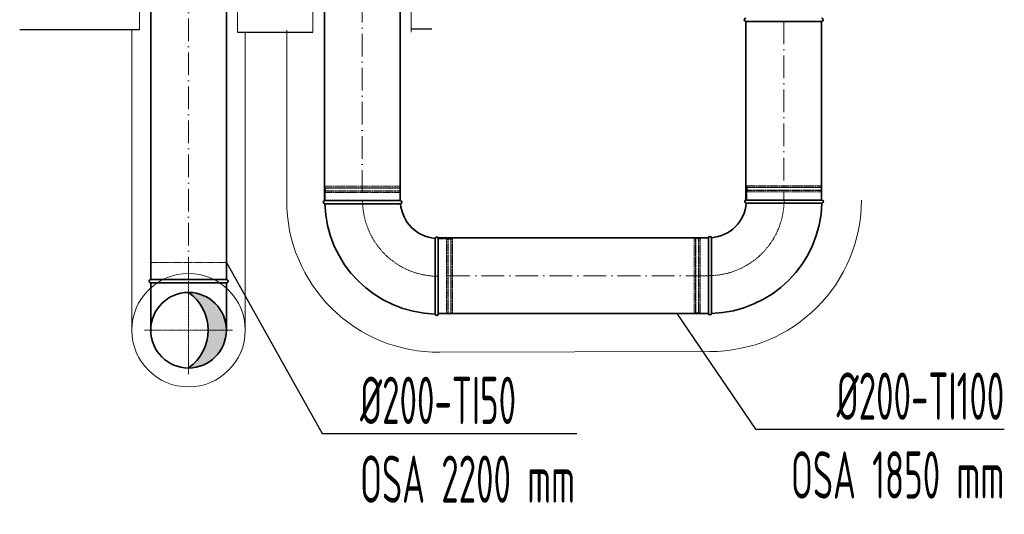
# Model space of a CAD drawing. Header units: millimetres. Extents: x -118717 to 8962, y 22910 to 145283.
# Tile 184 of 193: x -16883 to -14279, y 107785 to 109093. Entities that reach past the tile are written whole.
import ezdxf

# ---------------------------------------------------------------- set-up
doc = ezdxf.new("R2010")
doc.units = ezdxf.units.MM
for name, pattern in [('ACAD_ISO02W100', [15, 12, -3]), ('ACAD_ISO10W100', [18, 12, -3, 0, -3]), ('phl_thick', [0])]:
    doc.linetypes.add(name, pattern=pattern)
for name, color, linetype, lineweight in [('VZT_01 SUP (PŘÍVOD) - OBRYS', 5, 'Continuous', 35), ('VZT_02 SUP (PŘÍVOD) - OSA', 5, 'ACAD_ISO10W100', 5), ('VZT_13 EHA (VÝFUK) - OBRYS', 14, 'Continuous', 35), ('VZT_14 EHA (VÝFUK) - OSA', 14, 'ACAD_ISO10W100', 5), ('VZT_60_KOTY - DIMENZE', 7, 'Continuous', 5), ('VZT_IZOLACE - TEPELNÁ', 6, 'IZOLACE TEPELNA', 13)]:
    doc.layers.add(name, color=color, linetype=linetype, lineweight=lineweight)
doc.layers.add('VZT_03 SUP (PŘÍVOD) - NETISK', color=8, linetype='ACAD_ISO02W100', lineweight=5, plot=False)
doc.layers.add('VZT_15 EHA (VÝFUK) - NETISK', color=8, linetype='ACAD_ISO02W100', lineweight=5, plot=False)
doc.styles.add('EVORA_125', font='isocp.shx', dxfattribs={"width": 0.6, "height": 125})
doc.styles.get("Standard").update_dxf_attribs({"font": 'arial.ttf'})
doc.linetypes.add('IZOLACE TEPELNA', pattern='A,12.7,-1.5,["T",Standard,S=2.54,R=0,X=0,Y=-1.27],-3', length=17.2)

msp = doc.modelspace()

# ---------------------------------------------------------------- hatches: boundary and pattern name
at = {"layer": 'VZT_13 EHA (VÝFUK) - OBRYS'}
h = msp.add_hatch(color=256, dxfattribs=at)
h.dxf.hatch_style = 1
h.paths.add_polyline_path([(-16436.4, 108172, 0.242708), (-16384.8, 108272), (-16336.4, 108272, -0.414214)])
h.paths.add_polyline_path([(-16336.4, 108272), (-16384.8, 108272, 0.242708), (-16436.4, 108372, -0.414214)])

# ---------------------------------------------------------------- linework, layer by layer
for p, q in [((-16882.9, 109067.3), (-16566.4, 109067.3)), ((-16307.1, 109060.3), (-16107.5, 109060.3)), ((-15847.5, 109069.3), (-15792.9, 109069.3))]:
    msp.add_line(p, q)
msp.add_circle((-16436.4, 108272), 100)
at = {"layer": 'VZT_01 SUP (PŘÍVOD) - OBRYS'}
for p, q in [((-14962.5, 109088.7), (-14762.5, 109088.7)), ((-15876, 108614.6), (-16076, 108614.6)), ((-15975.9, 108606.6), (-16076, 108606.6)), ((-14761.4, 108616.2), (-14961.4, 108616.2)), ((-14861.4, 108608.2), (-14761.4, 108608.2)), ((-15776, 108314.6), (-15776, 108514.6)), ((-15061.4, 108516.2), (-15061.4, 108316.2)), ((-15784, 108414.6), (-15784, 108314.6)), ((-15053.4, 108416.3), (-15053.4, 108316.2))]:
    msp.add_line(p, q, dxfattribs=at)
for points in [[(-16076.8, 108614.6), (-16076.8, 109506.3)], [(-15876.8, 108614.6), (-15876.8, 109506.3)], [(-14962.5, 108616.2), (-14962.5, 109088.7)], [(-14762.5, 108616.2), (-14762.5, 109088.7)], [(-15776, 108516.2), (-15061.4, 108516.2)], [(-15776, 108316.2), (-15061.4, 108316.2)]]:
    msp.add_lwpolyline(points, dxfattribs=at)
for centre, radius, start, end in [((-14962.5, 109093.2), 4.5, 90, 270), ((-14762.5, 109093.2), 4.5, 270, 90), ((-16076, 108610.6), 4, 90, 270), ((-15776, 108614.6), 300, 181.5281, 268.4719), ((-15876, 108610.6), 4, 274.5812, 90), ((-15776, 108614.6), 100, 184.5812, 265.4188), ((-15061.4, 108616.2), 300, 271.5281, 358.4719), ((-15061.4, 108616.2), 100, 274.5812, 355.4188), ((-14961.4, 108612.2), 4, 90, 265.4188), ((-14761.4, 108612.2), 4, 270, 90), ((-15780, 108514.6), 4, 0, 175.4188), ((-15057.4, 108516.2), 4, 4.5812, 180), ((-15780, 108314.6), 4, 180, 0), ((-15057.4, 108316.2), 4, 180, 0)]:
    msp.add_arc(centre, radius, start, end, dxfattribs=at)
for points, knots in [([(-15875.7, 108606.6), (-15875.7, 108606.6), (-15877.9, 108606.6), (-15886.9, 108606.6), (-15893.8, 108606.6), (-15911.6, 108606.6), (-15922.3, 108606.6), (-15946, 108606.6), (-15958.8, 108606.6), (-15973.2, 108606.6), (-15974.6, 108606.6), (-15975.9, 108606.6)], [315.294186, 315.294186, 315.294186, 315.294186, 351.735982, 351.735982, 390.710875, 390.710875, 429.832624, 429.832624, 468.991563, 468.991563, 473.053633, 473.053633, 473.053633, 473.053633]), ([(-14861.4, 108608.2), (-14874.1, 108608.2), (-14886.6, 108608.2), (-14910.4, 108608.2), (-14921.5, 108608.2), (-14940.4, 108608.2), (-14947.9, 108608.2), (-14958.5, 108608.2), (-14961.3, 108608.2), (-14961.7, 108608.2), (-14961.7, 108608.2), (-14961.7, 108608.2)], [157.533456, 157.533456, 157.533456, 157.533456, 195.393508, 195.393508, 234.551342, 234.551342, 273.721472, 273.721472, 312.806301, 312.806301, 315.294186, 315.294186, 315.294186, 315.294186]), ([(-15784, 108414.6), (-15784, 108427.2), (-15784, 108439.8), (-15784, 108463.6), (-15784, 108474.7), (-15784, 108493.6), (-15784, 108501.1), (-15784, 108511.6), (-15784, 108514.5), (-15784, 108514.9), (-15784, 108514.9), (-15784, 108514.9)], [157.533456, 157.533456, 157.533456, 157.533456, 195.393508, 195.393508, 234.551342, 234.551342, 273.721472, 273.721472, 312.806301, 312.806301, 315.294186, 315.294186, 315.294186, 315.294186]), ([(-15053.4, 108516.5), (-15053.4, 108516.5), (-15053.4, 108514.3), (-15053.4, 108505.4), (-15053.4, 108498.4), (-15053.4, 108480.6), (-15053.4, 108470), (-15053.4, 108446.2), (-15053.4, 108433.4), (-15053.4, 108419), (-15053.4, 108417.7), (-15053.4, 108416.3)], [315.294186, 315.294186, 315.294186, 315.294186, 351.735982, 351.735982, 390.710875, 390.710875, 429.832624, 429.832624, 468.991563, 468.991563, 473.053633, 473.053633, 473.053633, 473.053633])]:
    msp.add_open_spline(points, degree=3, knots=knots, dxfattribs=at)
at = {"layer": 'VZT_02 SUP (PŘÍVOD) - OSA', "ltscale": 5}
for points in [[(-15976.8, 109506.3), (-15976.8, 108614.6)], [(-14862.5, 109088.7), (-14862.5, 108616.2)], [(-15061.4, 108416.2), (-15776, 108416.2)]]:
    msp.add_lwpolyline(points, dxfattribs=at)
at = {"layer": 'VZT_02 SUP (PŘÍVOD) - OSA', "ltscale": 0.3}
for points in [[(-15976, 108614.6), (-15976, 108614.6, 0.414214), (-15776, 108414.6), (-15776, 108414.6)], [(-15061.4, 108416.2), (-15061.4, 108416.2, 0.414214), (-14861.4, 108616.2), (-14861.4, 108616.2)]]:
    msp.add_lwpolyline(points, format="xyb", dxfattribs=at)
at = {"layer": 'VZT_03 SUP (PŘÍVOD) - NETISK', "ltscale": 0.4}
for p, q in [((-15876, 108648.1), (-16076, 108648.1)), ((-16076, 108647.6), (-16076, 108648.1)), ((-15876, 108647.6), (-16076, 108647.6)), ((-15876, 108640.6), (-16076, 108640.6)), ((-16076, 108640.1), (-16076, 108640.6)), ((-15876, 108640.1), (-16076, 108640.1)), ((-15877, 108652.6), (-16075, 108652.6)), ((-16075, 108648.6), (-16075, 108652.6)), ((-15877, 108648.6), (-16075, 108648.6)), ((-15877, 108636.6), (-16075, 108636.6)), ((-16075, 108614.6), (-16075, 108636.6)), ((-16074, 108648.1), (-16074, 108648.6)), ((-16074, 108640.6), (-16074, 108647.6)), ((-16074, 108636.6), (-16074, 108640.1)), ((-15878, 108648.1), (-15878, 108648.6)), ((-15878, 108640.6), (-15878, 108647.6)), ((-15878, 108636.6), (-15878, 108640.1)), ((-15877, 108648.6), (-15877, 108652.6)), ((-15877, 108614.6), (-15877, 108636.6)), ((-15876, 108647.6), (-15876, 108648.1)), ((-15876, 108640.1), (-15876, 108640.6)), ((-14961.4, 108649.7), (-14761.4, 108649.7)), ((-14961.4, 108649.7), (-14961.4, 108649.2)), ((-14961.4, 108649.2), (-14761.4, 108649.2)), ((-14961.4, 108642.2), (-14761.4, 108642.2)), ((-14961.4, 108642.2), (-14961.4, 108641.7)), ((-14961.4, 108641.7), (-14761.4, 108641.7)), ((-14960.4, 108654.2), (-14762.4, 108654.2)), ((-14960.4, 108654.2), (-14960.4, 108650.2)), ((-14960.4, 108650.2), (-14762.4, 108650.2)), ((-14960.4, 108638.2), (-14762.4, 108638.2)), ((-14960.4, 108638.2), (-14960.4, 108616.2)), ((-14959.4, 108650.2), (-14959.4, 108649.7)), ((-14959.4, 108649.2), (-14959.4, 108642.2)), ((-14959.4, 108641.7), (-14959.4, 108638.2)), ((-14763.4, 108650.2), (-14763.4, 108649.7)), ((-14763.4, 108649.2), (-14763.4, 108642.2)), ((-14763.4, 108641.7), (-14763.4, 108638.2)), ((-14762.4, 108654.2), (-14762.4, 108650.2)), ((-14762.4, 108638.2), (-14762.4, 108616.2)), ((-14761.4, 108649.7), (-14761.4, 108649.2)), ((-14761.4, 108642.2), (-14761.4, 108641.7)), ((-15754, 108513.6), (-15776, 108513.6)), ((-15754, 108513.6), (-15754, 108315.6)), ((-15750.5, 108512.6), (-15754, 108512.6)), ((-15750.5, 108514.6), (-15750.5, 108314.6)), ((-15750, 108514.6), (-15750.5, 108514.6)), ((-15750, 108514.6), (-15750, 108314.6)), ((-15743, 108512.6), (-15750, 108512.6)), ((-15743, 108514.6), (-15743, 108314.6)), ((-15742.5, 108514.6), (-15743, 108514.6)), ((-15742.5, 108514.6), (-15742.5, 108314.6)), ((-15742, 108512.6), (-15742.5, 108512.6)), ((-15742, 108513.6), (-15742, 108315.6)), ((-15738, 108513.6), (-15742, 108513.6)), ((-15738, 108513.6), (-15738, 108315.6)), ((-15099.4, 108515.2), (-15099.4, 108317.2)), ((-15095.4, 108515.2), (-15099.4, 108515.2)), ((-15095.4, 108515.2), (-15095.4, 108317.2)), ((-15094.9, 108514.2), (-15095.4, 108514.2)), ((-15094.9, 108516.2), (-15094.9, 108316.2)), ((-15094.4, 108516.2), (-15094.9, 108516.2)), ((-15094.4, 108516.2), (-15094.4, 108316.2)), ((-15087.4, 108514.2), (-15094.4, 108514.2)), ((-15087.4, 108516.2), (-15087.4, 108316.2)), ((-15086.9, 108516.2), (-15087.4, 108516.2)), ((-15086.9, 108516.2), (-15086.9, 108316.2)), ((-15083.4, 108514.2), (-15086.9, 108514.2)), ((-15083.4, 108515.2), (-15083.4, 108317.2)), ((-15061.4, 108515.2), (-15083.4, 108515.2)), ((-15094.9, 108318.2), (-15095.4, 108318.2)), ((-15087.4, 108318.2), (-15094.4, 108318.2)), ((-15083.4, 108318.2), (-15086.9, 108318.2)), ((-15754, 108315.6), (-15776, 108315.6)), ((-15750.5, 108316.6), (-15754, 108316.6)), ((-15750, 108314.6), (-15750.5, 108314.6)), ((-15743, 108316.6), (-15750, 108316.6)), ((-15742.5, 108314.6), (-15743, 108314.6)), ((-15742, 108316.6), (-15742.5, 108316.6)), ((-15738, 108315.6), (-15742, 108315.6)), ((-15095.4, 108317.2), (-15099.4, 108317.2)), ((-15094.4, 108316.2), (-15094.9, 108316.2)), ((-15086.9, 108316.2), (-15087.4, 108316.2)), ((-15061.4, 108317.2), (-15083.4, 108317.2))]:
    msp.add_line(p, q, dxfattribs=at)
at = {"layer": 'VZT_13 EHA (VÝFUK) - OBRYS'}
for points in [[(-16536.4, 109446.5), (-16536.4, 108406)], [(-16336.4, 109446.5), (-16336.4, 108406)], [(-16336.4, 108406), (-16536.4, 108406)], [(-16536.4, 108272), (-16536.4, 108397)], [(-16336.4, 108397), (-16536.4, 108397)], [(-16336.4, 108272), (-16336.4, 108397)]]:
    msp.add_lwpolyline(points, dxfattribs=at)
msp.add_circle((-16436.4, 108272), 100, dxfattribs=at)
for centre, radius, start, end in [((-16536.4, 108401.5), 4.5, 90, 270), ((-16336.4, 108401.5), 4.5, 270, 90), ((-16507.5, 108272), 122.7, 305.4307, 54.5693)]:
    msp.add_arc(centre, radius, start, end, dxfattribs=at)
at = {"layer": 'VZT_14 EHA (VÝFUK) - OSA', "ltscale": 5}
msp.add_lwpolyline([(-16436.4, 108406), (-16436.4, 109446.5)], dxfattribs=at)
at = {"layer": 'VZT_14 EHA (VÝFUK) - OSA', "ltscale": 0.3}
for points in [[(-16436.4, 108272), (-16436.4, 108406)], [(-16552.4, 108272), (-16436.4, 108272)], [(-16320.4, 108272), (-16436.4, 108272)], [(-16436.4, 108156), (-16436.4, 108272)]]:
    msp.add_lwpolyline(points, dxfattribs=at)
at = {"layer": 'VZT_15 EHA (VÝFUK) - NETISK', "ltscale": 0.4}
msp.add_lwpolyline([(-16336.4, 108406), (-16336.4, 108451), (-16536.4, 108451), (-16536.4, 108406)], dxfattribs=at)
at = {"layer": 'VZT_60_KOTY - DIMENZE', "linetype": 'ByBlock', "lineweight": -2}
for p, q in [((-14936.8, 108010), (-14886.8, 108010)), ((-16082.7, 107998.9), (-16032.7, 107998.9))]:
    msp.add_line(p, q, dxfattribs=at)
for points in [[(-16336.4, 108451), (-16082.7, 107998.9)], [(-15145.2, 108316.2), (-14936.8, 108010)], [(-14886.8, 108010), (-14279.1, 108010)], [(-16032.7, 107998.9), (-15409.9, 107998.9)]]:
    msp.add_lwpolyline(points, dxfattribs=at)
at = {"layer": 'VZT_IZOLACE - TEPELNÁ', "ltscale": 0.5}
for p, q in [((-16107.5, 109060.3), (-16107.5, 109527.4)), ((-15847.5, 109060.3), (-15847.5, 109527.4)), ((-16566.4, 109067.3), (-16566.4, 109453.9)), ((-16307.1, 109060.3), (-16306.4, 109461.6)), ((-16586.4, 108273), (-16586.4, 109067.3)), ((-16286.4, 108268.8), (-16286.4, 109060.3)), ((-16176.8, 109065.3), (-16176.8, 108614.6)), ((-15772.5, 108213.8), (-15057.5, 108215.5))]:
    msp.add_line(p, q, dxfattribs=at)
msp.add_circle((-16436.4, 108272), 150, dxfattribs=at)
for centre, radius, start, end in [((-15776, 108614.6), 400.8, 180, 270.4985), ((-15057.5, 108616.2), 400.7, 270, 0.0026)]:
    msp.add_arc(centre, radius, start, end, dxfattribs=at)

# ---------------------------------------------------------------- texts
at = {"layer": 'VZT_60_KOTY - DIMENZE', "linetype": 'phl_thick', "char_height": 125, "style": 'EVORA_125'}
for s, insert, attachment_point in [('%%C200-TI100\\POSA 1850\\~mm', (-14279.1, 108160), 3), ('%%C200-TI50\\POSA 2200\\~mm', (-15982.7, 108148.9), 1)]:
    msp.add_mtext(s, dxfattribs=dict(at, insert=insert, attachment_point=attachment_point))

doc.saveas('drawing.dxf')
